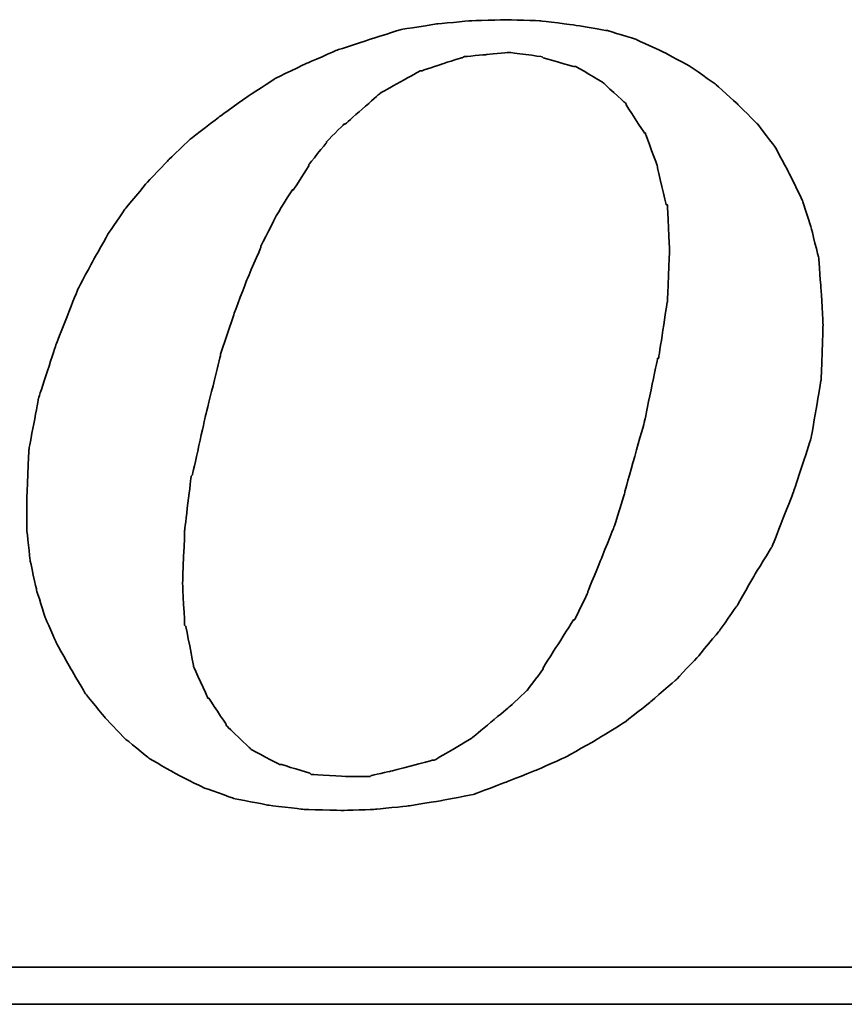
# Model space of a CAD drawing. Header units: inches. Extents: x 32 to 234, y 65 to 170.
# Tile 44 of 49: x 202.47 to 204.79, y 124.49 to 127.26. Entities that reach past the tile are written whole.
import ezdxf

# ---------------------------------------------------------------- set-up
doc = ezdxf.new("R2010")
doc.units = ezdxf.units.IN
doc.layers.add('DIM', color=4, linetype='Continuous')
doc.layers.add('layer 1', color=7, linetype='Continuous')

# ---------------------------------------------------------------- blocks, each defined once
blk = doc.blocks.new('TBI MOTION logo(完整正式版)')
at = {"layer": 'layer 1', "color": 22, "lineweight": 35}
for points, knots in [([(35.79625, -6.98375), (35.79625, -6.98375), (36.23125, -7.43875), (36.23125, -7.43875), (36.23125, -7.43875), (36.23125, -7.43875), (36.75625, -7.87125), (36.75625, -7.87125), (36.75625, -7.87125), (36.75625, -7.87125), (37.33125, -8.20375), (37.33125, -8.20375), (37.33125, -8.20375), (37.33125, -8.20375), (37.95625, -8.51875), (37.95625, -8.51875), (37.95625, -8.51875), (37.95625, -8.51875), (38.62625, -8.75875), (38.62625, -8.75875), (38.62625, -8.75875), (38.62625, -8.75875), (39.37125, -8.90375), (39.37125, -8.90375), (39.37125, -8.90375), (39.37125, -8.90375), (40.14125, -8.99875), (40.14125, -8.99875), (40.14125, -8.99875), (40.14125, -8.99875), (41.02625, -9.02375), (41.02625, -9.02375), (41.02625, -9.02375), (41.02625, -9.02375), (41.74625, -8.99875), (41.74625, -8.99875), (41.74625, -8.99875), (41.74625, -8.99875), (42.46625, -8.92375), (42.46625, -8.92375), (42.46625, -8.92375), (42.46625, -8.92375), (43.21125, -8.80625), (43.21125, -8.80625), (43.21125, -8.80625), (43.21125, -8.80625), (43.93125, -8.66375), (43.93125, -8.66375), (43.93125, -8.66375), (43.93125, -8.66375), (44.62625, -8.39875), (44.62625, -8.39875), (44.62625, -8.39875), (44.62625, -8.39875), (45.29625, -8.13375), (45.29625, -8.13375), (45.29625, -8.13375), (45.29625, -8.13375), (45.94625, -7.84375), (45.94625, -7.84375), (45.94625, -7.84375), (45.94625, -7.84375), (46.61625, -7.46375), (46.61625, -7.46375), (46.61625, -7.46375), (46.61625, -7.46375), (47.24125, -7.07875), (47.24125, -7.07875), (47.24125, -7.07875), (47.24125, -7.07875), (47.81625, -6.62375), (47.81625, -6.62375), (47.81625, -6.62375), (47.81625, -6.62375), (48.36875, -6.14375), (48.36875, -6.14375), (48.36875, -6.14375), (48.36875, -6.14375), (48.84625, -5.64125), (48.84625, -5.64125), (48.84625, -5.64125), (48.84625, -5.64125), (49.32625, -5.06375), (49.32625, -5.06375), (49.32625, -5.06375), (49.32625, -5.06375), (49.71125, -4.51374), (49.71125, -4.51374), (49.71125, -4.51374), (49.71125, -4.51374), (50.09625, -3.83874), (50.09625, -3.83874), (50.09625, -3.83874), (50.09625, -3.83874), (50.48125, -3.21374), (50.48125, -3.21374), (50.48125, -3.21374), (50.48125, -3.21374), (50.96125, -1.99125), (50.96125, -1.99125), (50.96125, -1.99125), (50.96125, -1.99125), (51.34375, -0.81875), (51.34375, -0.81875), (51.34375, -0.81875), (51.34375, -0.81875), (51.56125, 0.45624), (51.56125, 0.45624), (51.56125, 0.45624), (51.56125, 0.45624), (51.60625, 1.67624), (51.60625, 1.67624), (51.60625, 1.67624), (51.60625, 1.67624), (51.56125, 2.44625), (51.56125, 2.44625), (51.56125, 2.44625), (51.56125, 2.44625), (51.51125, 3.14125), (51.51125, 3.14125), (51.51125, 3.14125), (51.51125, 3.14125), (51.34375, 3.81125), (51.34375, 3.81125), (51.34375, 3.81125), (51.34375, 3.81125), (51.15125, 4.41125), (51.15125, 4.41125), (51.15125, 4.41125), (51.15125, 4.41125), (50.86125, 5.01125), (50.86125, 5.01125), (50.86125, 5.01125), (50.86125, 5.01125), (50.55125, 5.58875), (50.55125, 5.58875), (50.55125, 5.58875), (50.55125, 5.58875), (50.16625, 6.09125), (50.16625, 6.09125), (50.16625, 6.09125), (50.16625, 6.09125), (49.71125, 6.54875), (49.71125, 6.54875), (49.71125, 6.54875), (49.71125, 6.54875), (49.23125, 6.98125), (49.23125, 6.98125), (49.23125, 6.98125), (49.23125, 6.98125), (48.67875, 7.36625), (48.67875, 7.36625), (48.67875, 7.36625), (48.67875, 7.36625), (48.10375, 7.67625), (48.10375, 7.67625), (48.10375, 7.67625), (48.10375, 7.67625), (47.48125, 7.96375), (47.48125, 7.96375), (47.48125, 7.96375), (47.48125, 7.96375), (46.85625, 8.15625), (46.85625, 8.15625), (46.85625, 8.15625), (46.85625, 8.15625), (46.13625, 8.27624), (46.13625, 8.27624), (46.13625, 8.27624), (46.13625, 8.27624), (45.39125, 8.37125), (45.39125, 8.37125), (45.39125, 8.37125), (45.39125, 8.37125), (44.62625, 8.39624), (44.62625, 8.39624), (44.62625, 8.39624), (44.62625, 8.39624), (43.83625, 8.37125), (43.83625, 8.37125), (43.83625, 8.37125), (43.83625, 8.37125), (43.09125, 8.30125), (43.09125, 8.30125), (43.09125, 8.30125), (43.09125, 8.30125), (42.32125, 8.18125), (42.32125, 8.18125), (42.32125, 8.18125), (42.32125, 8.18125), (41.62875, 7.96375), (41.62875, 7.96375), (41.62875, 7.96375), (41.62875, 7.96375), (40.90625, 7.72625), (40.90625, 7.72625), (40.90625, 7.72625), (40.90625, 7.72625), (40.23624, 7.43625), (40.23624, 7.43625), (40.23624, 7.43625), (40.23624, 7.43625), (39.54124, 7.10125), (39.54124, 7.10125), (39.54124, 7.10125), (39.54124, 7.10125), (38.91625, 6.69125), (38.91625, 6.69125), (38.91625, 6.69125), (38.91625, 6.69125), (38.31625, 6.26125), (38.31625, 6.26125), (38.31625, 6.26125), (38.31625, 6.26125), (37.69125, 5.78125), (37.69125, 5.78125), (37.69125, 5.78125), (37.69125, 5.78125), (37.18625, 5.30125), (37.18625, 5.30125), (37.18625, 5.30125), (37.18625, 5.30125), (36.70625, 4.79624), (36.70625, 4.79624), (36.70625, 4.79624), (36.70625, 4.79624), (36.23125, 4.22125), (36.23125, 4.22125), (36.23125, 4.22125), (36.23125, 4.22125), (35.87124, 3.69375), (35.87124, 3.69375), (35.87124, 3.69375), (35.87124, 3.69375), (35.53125, 3.09125), (35.53125, 3.09125), (35.53125, 3.09125), (35.53125, 3.09125), (35.19875, 2.47125), (35.19875, 2.47125), (35.19875, 2.47125), (35.19875, 2.47125), (34.71625, 1.24625), (34.71625, 1.24625), (34.71625, 1.24625), (34.71625, 1.24625), (34.33125, 0.06874), (34.33125, 0.06874), (34.33125, 0.06874), (34.33125, 0.06874), (34.11625, -1.07875), (34.11625, -1.07875), (34.11625, -1.07875), (34.11625, -1.07875), (34.07125, -2.15875), (34.07125, -2.15875), (34.07125, -2.15875), (34.07125, -2.15875), (34.07125, -2.85375), (34.07125, -2.85375), (34.07125, -2.85375), (34.07125, -2.85375), (34.14125, -3.50375), (34.14125, -3.50375), (34.14125, -3.50375), (34.14125, -3.50375), (34.28625, -4.17375), (34.28625, -4.17375), (34.28625, -4.17375), (34.28625, -4.17375), (34.47625, -4.77624), (34.47625, -4.77624), (34.47625, -4.77624), (34.47625, -4.77624), (34.71625, -5.32625), (34.71625, -5.32625), (34.71625, -5.32625), (34.71625, -5.32625), (35.05375, -5.92875), (35.05375, -5.92875), (35.05375, -5.92875), (35.05375, -5.92875), (35.36375, -6.45375), (35.36375, -6.45375), (35.36375, -6.45375), (35.36375, -6.45375), (35.79625, -6.98375), (35.79625, -6.98375)], [0, 0, 0, 0, 0.01388889, 0.01388889, 0.01388889, 0.0138889, 0.02777778, 0.02777778, 0.02777778, 0.02777779, 0.04166667, 0.04166667, 0.04166667, 0.04166668, 0.05555556, 0.05555556, 0.05555556, 0.05555557, 0.06944444, 0.06944444, 0.06944444, 0.06944445, 0.08333333, 0.08333333, 0.08333333, 0.08333334, 0.09722222, 0.09722222, 0.09722222, 0.09722223, 0.11111111, 0.11111111, 0.11111111, 0.11111112, 0.125, 0.125, 0.125, 0.12500001, 0.13888889, 0.13888889, 0.13888889, 0.1388889, 0.15277778, 0.15277778, 0.15277778, 0.15277779, 0.16666667, 0.16666667, 0.16666667, 0.16666668, 0.18055556, 0.18055556, 0.18055556, 0.18055557, 0.19444444, 0.19444444, 0.19444444, 0.19444445, 0.20833333, 0.20833333, 0.20833333, 0.20833334, 0.22222222, 0.22222222, 0.22222222, 0.22222223, 0.23611111, 0.23611111, 0.23611111, 0.23611112, 0.25, 0.25, 0.25, 0.25000001, 0.26388889, 0.26388889, 0.26388889, 0.2638889, 0.27777778, 0.27777778, 0.27777778, 0.27777779, 0.29166667, 0.29166667, 0.29166667, 0.29166668, 0.30555556, 0.30555556, 0.30555556, 0.30555557, 0.31944444, 0.31944444, 0.31944444, 0.31944445, 0.33333333, 0.33333333, 0.33333333, 0.33333334, 0.34722222, 0.34722222, 0.34722222, 0.34722223, 0.36111111, 0.36111111, 0.36111111, 0.36111112, 0.375, 0.375, 0.375, 0.37500001, 0.38888889, 0.38888889, 0.38888889, 0.3888889, 0.40277778, 0.40277778, 0.40277778, 0.40277779, 0.41666667, 0.41666667, 0.41666667, 0.41666668, 0.43055556, 0.43055556, 0.43055556, 0.43055557, 0.44444444, 0.44444444, 0.44444444, 0.44444445, 0.45833333, 0.45833333, 0.45833333, 0.45833334, 0.47222222, 0.47222222, 0.47222222, 0.47222223, 0.48611111, 0.48611111, 0.48611111, 0.48611112, 0.5, 0.5, 0.5, 0.50000001, 0.51388889, 0.51388889, 0.51388889, 0.5138889, 0.52777778, 0.52777778, 0.52777778, 0.52777779, 0.54166667, 0.54166667, 0.54166667, 0.54166668, 0.55555556, 0.55555556, 0.55555556, 0.55555557, 0.56944444, 0.56944444, 0.56944444, 0.56944445, 0.58333333, 0.58333333, 0.58333333, 0.58333334, 0.59722222, 0.59722222, 0.59722222, 0.59722223, 0.61111111, 0.61111111, 0.61111111, 0.61111112, 0.625, 0.625, 0.625, 0.62500001, 0.63888889, 0.63888889, 0.63888889, 0.6388889, 0.65277778, 0.65277778, 0.65277778, 0.65277779, 0.66666667, 0.66666667, 0.66666667, 0.66666668, 0.68055556, 0.68055556, 0.68055556, 0.68055557, 0.69444444, 0.69444444, 0.69444444, 0.69444445, 0.70833333, 0.70833333, 0.70833333, 0.70833334, 0.72222222, 0.72222222, 0.72222222, 0.72222223, 0.73611111, 0.73611111, 0.73611111, 0.73611112, 0.75, 0.75, 0.75, 0.75000001, 0.76388889, 0.76388889, 0.76388889, 0.7638889, 0.77777778, 0.77777778, 0.77777778, 0.77777779, 0.79166667, 0.79166667, 0.79166667, 0.79166668, 0.80555556, 0.80555556, 0.80555556, 0.80555557, 0.81944444, 0.81944444, 0.81944444, 0.81944445, 0.83333333, 0.83333333, 0.83333333, 0.83333334, 0.84722222, 0.84722222, 0.84722222, 0.84722223, 0.86111111, 0.86111111, 0.86111111, 0.86111112, 0.875, 0.875, 0.875, 0.87500001, 0.88888889, 0.88888889, 0.88888889, 0.8888889, 0.90277778, 0.90277778, 0.90277778, 0.90277779, 0.91666667, 0.91666667, 0.91666667, 0.91666668, 0.93055556, 0.93055556, 0.93055556, 0.93055557, 0.94444444, 0.94444444, 0.94444444, 0.94444445, 0.95833333, 0.95833333, 0.95833333, 0.95833334, 0.97222222, 0.97222222, 0.97222222, 0.97222223, 0.98611111, 0.98611111, 0.98611111, 0.98611112, 1, 1, 1, 1]), ([(38.33875, 1.03124), (38.33875, 1.03124), (38.62625, 1.89625), (38.62625, 1.89625), (38.62625, 1.89625), (38.62625, 1.89625), (38.91625, 2.66375), (38.91625, 2.66375), (38.91625, 2.66375), (38.91625, 2.66375), (39.22625, 3.38125), (39.22625, 3.38125), (39.22625, 3.38125), (39.22625, 3.38125), (39.22625, 3.40624), (39.22625, 3.40624), (39.22625, 3.40624), (39.22625, 3.40624), (39.56124, 4.07624), (39.56124, 4.07624), (39.56124, 4.07624), (39.56124, 4.07624), (39.92125, 4.65125), (39.92125, 4.65125), (39.92125, 4.65125), (39.92125, 4.65125), (39.94625, 4.65125), (39.94625, 4.65125), (39.94625, 4.65125), (39.94625, 4.65125), (40.28125, 5.17875), (40.28125, 5.17875), (40.28125, 5.17875), (40.28125, 5.17875), (40.28125, 5.20375), (40.28125, 5.20375), (40.28125, 5.20375), (40.28125, 5.20375), (40.66875, 5.68625), (40.66875, 5.68625), (40.66875, 5.68625), (40.66875, 5.68625), (40.66875, 5.70625), (40.66875, 5.70625), (40.66875, 5.70625), (40.66875, 5.70625), (41.05124, 6.09125), (41.05124, 6.09125), (41.05124, 6.09125), (41.05124, 6.09125), (41.07625, 6.09125), (41.07625, 6.09125), (41.07625, 6.09125), (41.07625, 6.09125), (41.84125, 6.76625), (41.84125, 6.76625), (41.84125, 6.76625), (41.84125, 6.76625), (41.86625, 6.78625), (41.86625, 6.78625), (41.86625, 6.78625), (41.86625, 6.78625), (42.73125, 7.26624), (42.73125, 7.26624), (42.73125, 7.26624), (42.73125, 7.26624), (42.75625, 7.26624), (42.75625, 7.26624), (42.75625, 7.26624), (42.75625, 7.26624), (43.18625, 7.41125), (43.18625, 7.41125), (43.18625, 7.41125), (43.18625, 7.41125), (43.64125, 7.55625), (43.64125, 7.55625), (43.64125, 7.55625), (43.64125, 7.55625), (43.66625, 7.55625), (43.66625, 7.55625), (43.66625, 7.55625), (43.66625, 7.55625), (43.69125, 7.58124), (43.69125, 7.58124), (43.69125, 7.58124), (43.69125, 7.58124), (44.19125, 7.62625), (44.19125, 7.62625), (44.19125, 7.62625), (44.19125, 7.62625), (44.67125, 7.67625), (44.67125, 7.67625), (44.67125, 7.67625), (44.67125, 7.67625), (44.69625, 7.67625), (44.69625, 7.67625), (44.69625, 7.67625), (44.69625, 7.67625), (45.41875, 7.58124), (45.41875, 7.58124), (45.41875, 7.58124), (45.41875, 7.58124), (45.44125, 7.55625), (45.44125, 7.55625), (45.44125, 7.55625), (45.44125, 7.55625), (46.11125, 7.36625), (46.11125, 7.36625), (46.11125, 7.36625), (46.11125, 7.36625), (46.13625, 7.36625), (46.13625, 7.36625), (46.13625, 7.36625), (46.13625, 7.36625), (46.15875, 7.36625), (46.15875, 7.36625), (46.15875, 7.36625), (46.15875, 7.36625), (46.73625, 7.02624), (46.73625, 7.02624), (46.73625, 7.02624), (46.73625, 7.02624), (46.76125, 7.00624), (46.76125, 7.00624), (46.76125, 7.00624), (46.76125, 7.00624), (47.24125, 6.57124), (47.24125, 6.57124), (47.24125, 6.57124), (47.24125, 6.57124), (47.26625, 6.54875), (47.26625, 6.54875), (47.26625, 6.54875), (47.26625, 6.54875), (47.26625, 6.52375), (47.26625, 6.52375), (47.26625, 6.52375), (47.26625, 6.52375), (47.67375, 5.89875), (47.67375, 5.89875), (47.67375, 5.89875), (47.67375, 5.89875), (47.69625, 5.89875), (47.69625, 5.89875), (47.69625, 5.89875), (47.69625, 5.89875), (47.69625, 5.87625), (47.69625, 5.87625), (47.69625, 5.87625), (47.69625, 5.87625), (47.96125, 5.15625), (47.96125, 5.15625), (47.96125, 5.15625), (47.96125, 5.15625), (47.96125, 5.13125), (47.96125, 5.13125), (47.96125, 5.13125), (47.96125, 5.13125), (48.15125, 4.31875), (48.15125, 4.31875), (48.15125, 4.31875), (48.15125, 4.31875), (48.17625, 4.31875), (48.17625, 4.31875), (48.17625, 4.31875), (48.17625, 4.31875), (48.17625, 4.29125), (48.17625, 4.29125), (48.17625, 4.29125), (48.17625, 4.29125), (48.22625, 3.33125), (48.22625, 3.33125), (48.22625, 3.33125), (48.22625, 3.33125), (48.22625, 3.30875), (48.22625, 3.30875), (48.22625, 3.30875), (48.22625, 3.30875), (48.17625, 2.20624), (48.17625, 2.20624), (48.17625, 2.20624), (48.17625, 2.20624), (48.17625, 2.18124), (48.17625, 2.18124), (48.17625, 2.18124), (48.17625, 2.18124), (47.98375, 0.93624), (47.98375, 0.93624), (47.98375, 0.93624), (47.98375, 0.93624), (47.96125, 0.93624), (47.96125, 0.93624), (47.96125, 0.93624), (47.96125, 0.93624), (47.67375, -0.45874), (47.67375, -0.45874), (47.67375, -0.45874), (47.67375, -0.45874), (47.24125, -1.99125), (47.24125, -1.99125), (47.24125, -1.99125), (47.24125, -1.99125), (47.24125, -2.01874), (47.24125, -2.01874), (47.24125, -2.01874), (47.24125, -2.01874), (47.00125, -2.78375), (47.00125, -2.78375), (47.00125, -2.78375), (47.00125, -2.78375), (46.71125, -3.50375), (46.71125, -3.50375), (46.71125, -3.50375), (46.71125, -3.50375), (46.42625, -4.19875), (46.42625, -4.19875), (46.42625, -4.19875), (46.42625, -4.19875), (46.42625, -4.22375), (46.42625, -4.22375), (46.42625, -4.22375), (46.42625, -4.22375), (46.13625, -4.82374), (46.13625, -4.82374), (46.13625, -4.82374), (46.13625, -4.82374), (46.11125, -4.82374), (46.11125, -4.82374), (46.11125, -4.82374), (46.11125, -4.82374), (45.77625, -5.35125), (45.77625, -5.35125), (45.77625, -5.35125), (45.77625, -5.35125), (45.44125, -5.87875), (45.44125, -5.87875), (45.44125, -5.87875), (45.44125, -5.87875), (45.44125, -5.90375), (45.44125, -5.90375), (45.44125, -5.90375), (45.44125, -5.90375), (45.10625, -6.35875), (45.10625, -6.35875), (45.10625, -6.35875), (45.10625, -6.35875), (45.08125, -6.38375), (45.08125, -6.38375), (45.08125, -6.38375), (45.08125, -6.38375), (44.69625, -6.74375), (44.69625, -6.74375), (44.69625, -6.74375), (44.69625, -6.74375), (43.88375, -7.41625), (43.88375, -7.41625), (43.88375, -7.41625), (43.88375, -7.41625), (43.85625, -7.43875), (43.85625, -7.43875), (43.85625, -7.43875), (43.85625, -7.43875), (43.04125, -7.91875), (43.04125, -7.91875), (43.04125, -7.91875), (43.04125, -7.91875), (43.01625, -7.91875), (43.01625, -7.91875), (43.01625, -7.91875), (43.01625, -7.91875), (42.99625, -7.91875), (42.99625, -7.91875), (42.99625, -7.91875), (42.99625, -7.91875), (42.08125, -8.15875), (42.08125, -8.15875), (42.08125, -8.15875), (42.08125, -8.15875), (41.65125, -8.25625), (41.65125, -8.25625), (41.65125, -8.25625), (41.65125, -8.25625), (41.62875, -8.27875), (41.62875, -8.27875), (41.62875, -8.27875), (41.62875, -8.27875), (41.60125, -8.27875), (41.60125, -8.27875), (41.60125, -8.27875), (41.60125, -8.27875), (41.12125, -8.27875), (41.12125, -8.27875), (41.12125, -8.27875), (41.12125, -8.27875), (40.35624, -8.23125), (40.35624, -8.23125), (40.35624, -8.23125), (40.35624, -8.23125), (40.33125, -8.23125), (40.33125, -8.23125), (40.33125, -8.23125), (40.33125, -8.23125), (40.30625, -8.20375), (40.30625, -8.20375), (40.30625, -8.20375), (40.30625, -8.20375), (39.68375, -8.01375), (39.68375, -8.01375), (39.68375, -8.01375), (39.68375, -8.01375), (39.66124, -8.01375), (39.66124, -8.01375), (39.66124, -8.01375), (39.66124, -8.01375), (39.63625, -8.01375), (39.63625, -8.01375), (39.63625, -8.01375), (39.63625, -8.01375), (39.01125, -7.67875), (39.01125, -7.67875), (39.01125, -7.67875), (39.01125, -7.67875), (38.98875, -7.65375), (38.98875, -7.65375), (38.98875, -7.65375), (38.98875, -7.65375), (38.48625, -7.17375), (38.48625, -7.17375), (38.48625, -7.17375), (38.48625, -7.17375), (38.45875, -7.14875), (38.45875, -7.14875), (38.45875, -7.14875), (38.45875, -7.14875), (38.45875, -7.12875), (38.45875, -7.12875), (38.45875, -7.12875), (38.45875, -7.12875), (38.07625, -6.54875), (38.07625, -6.54875), (38.07625, -6.54875), (38.07625, -6.54875), (38.05125, -6.54875), (38.05125, -6.54875), (38.05125, -6.54875), (38.05125, -6.54875), (38.05125, -6.52875), (38.05125, -6.52875), (38.05125, -6.52875), (38.05125, -6.52875), (37.74125, -5.85375), (37.74125, -5.85375), (37.74125, -5.85375), (37.74125, -5.85375), (37.74125, -5.82875), (37.74125, -5.82875), (37.74125, -5.82875), (37.74125, -5.82875), (37.57375, -4.96875), (37.57375, -4.96875), (37.57375, -4.96875), (37.57375, -4.96875), (37.54625, -4.94375), (37.54625, -4.94375), (37.54625, -4.94375), (37.54625, -4.94375), (37.50125, -4.03375), (37.50125, -4.03375), (37.50125, -4.03375), (37.50125, -4.03375), (37.50125, -4.00875), (37.50125, -4.00875), (37.50125, -4.00875), (37.50125, -4.00875), (37.54625, -2.85375), (37.54625, -2.85375), (37.54625, -2.85375), (37.54625, -2.85375), (37.69125, -1.65875), (37.69125, -1.65875), (37.69125, -1.65875), (37.69125, -1.65875), (37.71624, -1.63375), (37.71624, -1.63375), (37.71624, -1.63375), (37.71624, -1.63375), (38.00375, -0.33875), (38.00375, -0.33875), (38.00375, -0.33875), (38.00375, -0.33875), (38.33875, 1.00624), (38.33875, 1.00624), (38.33875, 1.00624), (38.33875, 1.00624), (38.33875, 1.03124), (38.33875, 1.03124)], [0, 0, 0, 0, 0.01010101, 0.01010101, 0.01010101, 0.01010102, 0.02020202, 0.02020202, 0.02020202, 0.02020203, 0.03030303, 0.03030303, 0.03030303, 0.03030304, 0.04040404, 0.04040404, 0.04040404, 0.04040405, 0.05050505, 0.05050505, 0.05050505, 0.05050506, 0.06060606, 0.06060606, 0.06060606, 0.06060607, 0.07070707, 0.07070707, 0.07070707, 0.07070708, 0.08080808, 0.08080808, 0.08080808, 0.08080809, 0.09090909, 0.09090909, 0.09090909, 0.0909091, 0.1010101, 0.1010101, 0.1010101, 0.10101011, 0.11111111, 0.11111111, 0.11111111, 0.11111112, 0.12121212, 0.12121212, 0.12121212, 0.12121213, 0.13131313, 0.13131313, 0.13131313, 0.13131314, 0.14141414, 0.14141414, 0.14141414, 0.14141415, 0.15151515, 0.15151515, 0.15151515, 0.15151516, 0.16161616, 0.16161616, 0.16161616, 0.16161617, 0.17171717, 0.17171717, 0.17171717, 0.17171718, 0.18181818, 0.18181818, 0.18181818, 0.18181819, 0.19191919, 0.19191919, 0.19191919, 0.1919192, 0.2020202, 0.2020202, 0.2020202, 0.20202021, 0.21212121, 0.21212121, 0.21212121, 0.21212122, 0.22222222, 0.22222222, 0.22222222, 0.22222223, 0.23232323, 0.23232323, 0.23232323, 0.23232324, 0.24242424, 0.24242424, 0.24242424, 0.24242425, 0.25252525, 0.25252525, 0.25252525, 0.25252526, 0.26262626, 0.26262626, 0.26262626, 0.26262627, 0.27272727, 0.27272727, 0.27272727, 0.27272728, 0.28282828, 0.28282828, 0.28282828, 0.28282829, 0.29292929, 0.29292929, 0.29292929, 0.2929293, 0.3030303, 0.3030303, 0.3030303, 0.30303031, 0.31313131, 0.31313131, 0.31313131, 0.31313132, 0.32323232, 0.32323232, 0.32323232, 0.32323233, 0.33333333, 0.33333333, 0.33333333, 0.33333334, 0.34343434, 0.34343434, 0.34343434, 0.34343435, 0.35353535, 0.35353535, 0.35353535, 0.35353536, 0.36363636, 0.36363636, 0.36363636, 0.36363637, 0.37373737, 0.37373737, 0.37373737, 0.37373738, 0.38383838, 0.38383838, 0.38383838, 0.38383839, 0.39393939, 0.39393939, 0.39393939, 0.3939394, 0.4040404, 0.4040404, 0.4040404, 0.40404041, 0.41414141, 0.41414141, 0.41414141, 0.41414142, 0.42424242, 0.42424242, 0.42424242, 0.42424243, 0.43434343, 0.43434343, 0.43434343, 0.43434344, 0.44444444, 0.44444444, 0.44444444, 0.44444445, 0.45454545, 0.45454545, 0.45454545, 0.45454546, 0.46464646, 0.46464646, 0.46464646, 0.46464647, 0.47474747, 0.47474747, 0.47474747, 0.47474748, 0.48484848, 0.48484848, 0.48484848, 0.48484849, 0.49494949, 0.49494949, 0.49494949, 0.4949495, 0.50505051, 0.50505051, 0.50505051, 0.50505052, 0.51515152, 0.51515152, 0.51515152, 0.51515153, 0.52525253, 0.52525253, 0.52525253, 0.52525254, 0.53535354, 0.53535354, 0.53535354, 0.53535355, 0.54545455, 0.54545455, 0.54545455, 0.54545456, 0.55555556, 0.55555556, 0.55555556, 0.55555557, 0.56565657, 0.56565657, 0.56565657, 0.56565658, 0.57575758, 0.57575758, 0.57575758, 0.57575759, 0.58585859, 0.58585859, 0.58585859, 0.5858586, 0.5959596, 0.5959596, 0.5959596, 0.59595961, 0.60606061, 0.60606061, 0.60606061, 0.60606062, 0.61616162, 0.61616162, 0.61616162, 0.61616163, 0.62626263, 0.62626263, 0.62626263, 0.62626264, 0.63636364, 0.63636364, 0.63636364, 0.63636365, 0.64646465, 0.64646465, 0.64646465, 0.64646466, 0.65656566, 0.65656566, 0.65656566, 0.65656567, 0.66666667, 0.66666667, 0.66666667, 0.66666668, 0.67676768, 0.67676768, 0.67676768, 0.67676769, 0.68686869, 0.68686869, 0.68686869, 0.6868687, 0.6969697, 0.6969697, 0.6969697, 0.69696971, 0.70707071, 0.70707071, 0.70707071, 0.70707072, 0.71717172, 0.71717172, 0.71717172, 0.71717173, 0.72727273, 0.72727273, 0.72727273, 0.72727274, 0.73737374, 0.73737374, 0.73737374, 0.73737375, 0.74747475, 0.74747475, 0.74747475, 0.74747476, 0.75757576, 0.75757576, 0.75757576, 0.75757577, 0.76767677, 0.76767677, 0.76767677, 0.76767678, 0.77777778, 0.77777778, 0.77777778, 0.77777779, 0.78787879, 0.78787879, 0.78787879, 0.7878788, 0.7979798, 0.7979798, 0.7979798, 0.79797981, 0.80808081, 0.80808081, 0.80808081, 0.80808082, 0.81818182, 0.81818182, 0.81818182, 0.81818183, 0.82828283, 0.82828283, 0.82828283, 0.82828284, 0.83838384, 0.83838384, 0.83838384, 0.83838385, 0.84848485, 0.84848485, 0.84848485, 0.84848486, 0.85858586, 0.85858586, 0.85858586, 0.85858587, 0.86868687, 0.86868687, 0.86868687, 0.86868688, 0.87878788, 0.87878788, 0.87878788, 0.87878789, 0.88888889, 0.88888889, 0.88888889, 0.8888889, 0.8989899, 0.8989899, 0.8989899, 0.89898991, 0.90909091, 0.90909091, 0.90909091, 0.90909092, 0.91919192, 0.91919192, 0.91919192, 0.91919193, 0.92929293, 0.92929293, 0.92929293, 0.92929294, 0.93939394, 0.93939394, 0.93939394, 0.93939395, 0.94949495, 0.94949495, 0.94949495, 0.94949496, 0.95959596, 0.95959596, 0.95959596, 0.95959597, 0.96969697, 0.96969697, 0.96969697, 0.96969698, 0.97979798, 0.97979798, 0.97979798, 0.97979799, 0.98989899, 0.98989899, 0.98989899, 0.989899, 1, 1, 1, 1]), ([(75.90875, -9.47875), (75.90875, -9.47875), (75.90875, -12.28625), (75.90875, -12.28625), (75.90875, -12.28625), (75.90875, -12.28625), (75.90875, -12.47875), (75.90875, -12.47875), (75.90875, -12.47875), (75.90875, -12.47875), (75.71625, -12.47875), (75.71625, -12.47875), (75.71625, -12.47875), (75.71625, -12.47875), (-88.32875, -12.47875), (-88.32875, -12.47875), (-88.32875, -12.47875), (-88.32875, -12.47875), (-88.32875, -13.29375), (-88.32875, -13.29375), (-88.32875, -13.29375), (-88.32875, -13.29375), (82.89125, -13.29375), (82.89125, -13.29375), (82.89125, -13.29375), (82.89125, -13.29375), (75.90875, -9.47875), (75.90875, -9.47875)], [0, 0, 0, 0, 0.14285714, 0.14285714, 0.14285714, 0.14285715, 0.28571429, 0.28571429, 0.28571429, 0.2857143, 0.42857143, 0.42857143, 0.42857143, 0.42857144, 0.57142857, 0.57142857, 0.57142857, 0.57142858, 0.71428571, 0.71428571, 0.71428571, 0.71428572, 0.85714286, 0.85714286, 0.85714286, 0.85714287, 1, 1, 1, 1])]:
    blk.add_open_spline(points, degree=3, knots=knots, dxfattribs=at)

msp = doc.modelspace()

# ---------------------------------------------------------------- block references
at = {"layer": 'DIM', "xscale": 0.1275750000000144, "yscale": 0.1275750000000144, "zscale": 0.1275750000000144}
msp.add_blockref('TBI MOTION logo(完整正式版)', (198.1466, 126.1877), dxfattribs=at)

doc.saveas('drawing.dxf')
